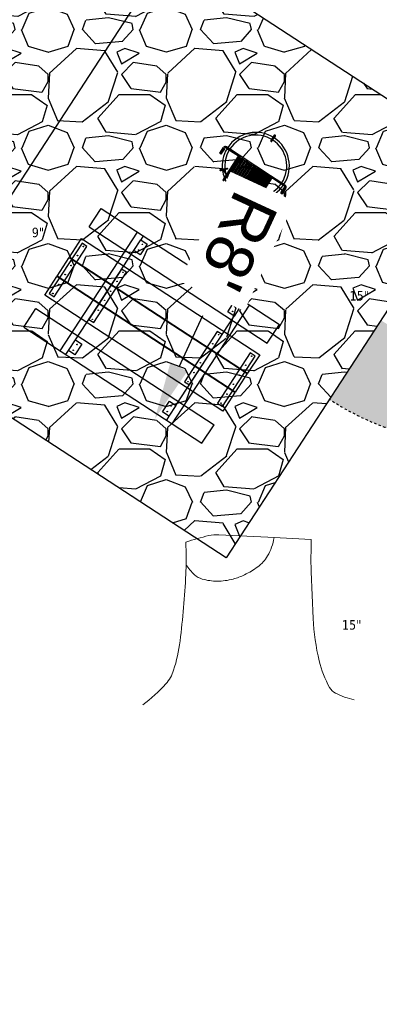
# Model space of a CAD drawing. Header units: feet. Extents: x 1133447 to 1140710, y 647622 to 649877.
# Tile 23 of 84: x 1134394 to 1134410, y 649022 to 649064. Entities that reach past the tile are written whole.
import ezdxf

# ---------------------------------------------------------------- set-up
doc = ezdxf.new("R2010")
doc.units = ezdxf.units.FT
doc.header["$MEASUREMENT"] = 0
doc.linetypes.add('RAD', pattern=[0.13, 0.08, -0.05])
for name, color, linetype, lineweight in [('-ANGLE-IRON', 8, 'Continuous', 25), ('V-SITE-VEGE', 8, 'Continuous', 18), ('V-SITE-VEGE-TEXT', 8, 'Continuous', 18)]:
    doc.layers.add(name, color=color, linetype=linetype, lineweight=lineweight)
for name, color, linetype in [('-BOLTS-LAGS-SCREWS', 7, 'Continuous'), ('-CONCRETE', 9, 'Continuous'), ('-HARDWARE', 7, 'Continuous'), ('-TIMBER', 5, 'Continuous'), ('C-CAMPSITE-PADS', 6, 'Continuous'), ('C-SWLK-GRVL', 6, 'RAD'), ('C-SWLK-GRVL-PATT', 8, 'Continuous'), ('G-TEXT-ST02', 2, 'Continuous'), ('G-XREF', 7, 'Continuous')]:
    doc.layers.add(name, color=color, linetype=linetype)
doc.styles.add('Normal', font='arial.ttf', dxfattribs={"height": 0.1})
doc.styles.add('SEI-Dim & Leader', font='tahoma.ttf')
doc.dimstyles.new('Plan', dxfattribs={"dimscale": 20, "dimtxt": 0.1, "dimasz": 0.12, "dimexe": 0.0625, "dimexo": 0.0625, "dimgap": 0.08, "dimtad": 0, "dimdec": 0, "dimzin": 0, "dimdsep": 46, "dimtxsty": 'Normal', "dimcen": 0, "dimclrd": 256, "dimclre": 256, "dimclrt": 256, "dimaunit": 1, "dimadec": 4, "dimazin": 0, "dimtfac": 1, "dimtdec": 0, "dimtofl": 0, "dimtmove": 0, "dimatfit": 3, "dimfxl": 1, "dimtfill": 1, "dimtolj": 1, "dimtzin": 0, "dimlwd": -1, "dimlwe": -1, "dimarcsym": 0})

# ---------------------------------------------------------------- blocks, each defined once
blk = doc.blocks.new('V-SITE-VEGE-Stump')
for points in [[(-0.122905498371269, -0.01429599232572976, 0.05261256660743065), (-0.09863241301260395, 0.007697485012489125, 0.1061947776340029), (-0.09053039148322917, 0.02191696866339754, 0.04486152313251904), (-0.08374707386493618, 0.05273626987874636, 0.02007395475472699), (-0.07764030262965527, 0.1228815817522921, 0.01167487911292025), (-0.07732468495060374, 0.1363966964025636, 0.007866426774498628), (-0.07764030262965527, 0.1564565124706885)], [(-0.07764030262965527, 0.1564565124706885, -0.02766804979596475), (-0.05341885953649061, 0.1633605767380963, -0.0679781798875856), (-0.04316680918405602, 0.1642506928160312), (0.008593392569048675, 0.1616126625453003), (0.05395851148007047, 0.1590945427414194)], [(0.01506844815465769, 0.161253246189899, -0.08286378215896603), (0.008147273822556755, 0.1419669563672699, -0.1113242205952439), (-0.002098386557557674, 0.130555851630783, -0.03931328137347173), (-0.01592715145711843, 0.1222882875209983, -0.04919659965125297), (-0.02797848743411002, 0.1177254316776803, -0.06600187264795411), (-0.0446681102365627, 0.1155126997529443, -0.07018691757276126), (-0.06035359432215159, 0.1177254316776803, -0.1148593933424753), (-0.06850904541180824, 0.1222766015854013, -0.0759377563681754), (-0.07734269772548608, 0.1331671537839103)], [(0.05395851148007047, 0.1590945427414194, 0.004334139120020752), (0.05376627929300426, 0.1369184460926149, 0.00834373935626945), (0.05395851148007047, 0.1253997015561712), (0.05605689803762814, 0.07623641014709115, 0.04625247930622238), (0.06241632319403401, 0.03170819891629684, 0.06962485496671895), (0.07334360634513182, 0.00381048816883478, 0.1497246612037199), (0.07941695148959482, -0.001975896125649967, 0.05852299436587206), (0.09922370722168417, -0.009139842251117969)]]:
    blk.add_lwpolyline(points, format="xyb")
blk = doc.blocks.new('C_XBASE-PACTOLA_02403811')
at = {"layer": 'V-SITE-VEGE', "xscale": 40.31522404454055, "yscale": 40.31522404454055, "zscale": 40.31522404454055}
blk.add_blockref('V-SITE-VEGE-Stump', (1134404.561, 649035.637), dxfattribs=at)
at = {"layer": 'V-SITE-VEGE-TEXT', "char_height": 0.4, "attachment_point": 7, "style": 'SEI-Dim & Leader'}
for s, insert in [('9"', (1134394.909671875, 649054.848)), ('15"', (1134408.362453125, 649052.166)), ('15"', (1134408.038594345, 649038.237))]:
    blk.add_mtext(s, dxfattribs=dict(at, insert=insert))
blk = doc.blocks.new('10FT_Precast Table')
at = {"layer": '-ANGLE-IRON'}
for p, q in [((-28.53399626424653, 27.12499979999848), (-28.53399626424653, 33.62500020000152)), ((-28.53399626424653, 33.62500020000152), (-24.53403626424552, 33.62500020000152)), ((-24.53403626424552, 33.62500020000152), (-24.53403626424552, 27.12499979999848)), ((28.46604333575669, 27.12499979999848), (28.46604333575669, 33.62500020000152)), ((28.46604333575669, 33.62500020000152), (32.4660033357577, 33.62500020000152)), ((32.4660033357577, 33.62500020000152), (32.4660033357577, 27.12499979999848)), ((-24.53403626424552, 27.12499979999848), (-28.53399626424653, 27.12499979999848)), ((32.4660033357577, 27.12499979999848), (28.46604333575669, 27.12499979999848)), ((-49.49999999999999, 15.84066587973), (-52.49999999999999, 15.84066587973)), ((-52.49999999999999, 15.84066587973), (-52.49999999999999, -14.65933416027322)), ((-49.49999999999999, -14.65933416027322), (-49.49999999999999, 15.84066587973)), ((-25.53399626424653, 15.8406658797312), (-28.53399626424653, 15.8406658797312)), ((-28.53399626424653, 15.8406658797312), (-28.53399626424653, -14.65933416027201)), ((-25.53399626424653, -14.65933416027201), (-25.53399626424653, 15.8406658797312)), ((32.4660033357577, 15.84066587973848), (29.4660033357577, 15.84066587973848)), ((29.4660033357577, 15.84066587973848), (29.4660033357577, -14.65933416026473)), ((32.4660033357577, -14.65933416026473), (32.4660033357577, 15.84066587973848)), ((52.50000000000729, 15.8406658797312), (49.50000000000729, 15.8406658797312)), ((49.50000000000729, 15.8406658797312), (49.50000000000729, -14.65933416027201)), ((52.50000000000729, -14.65933416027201), (52.50000000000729, 15.8406658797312)), ((-52.49999999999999, -14.65933416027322), (-49.49999999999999, -14.65933416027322)), ((-28.53399626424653, -14.65933416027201), (-25.53399626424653, -14.65933416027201)), ((29.4660033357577, -14.65933416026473), (32.4660033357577, -14.65933416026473)), ((49.50000000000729, -14.65933416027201), (52.50000000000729, -14.65933416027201)), ((-28.53399626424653, -33.62500019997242), (-28.53399626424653, -27.12499979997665)), ((-28.53399626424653, -27.12499979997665), (-24.53403626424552, -27.12499979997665)), ((-24.53403626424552, -27.12499979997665), (-24.53403626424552, -33.62500019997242)), ((28.46604333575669, -33.62500019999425), (28.46604333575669, -27.1249997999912)), ((28.46604333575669, -27.1249997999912), (32.4660033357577, -27.1249997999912)), ((32.4660033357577, -27.1249997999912), (32.4660033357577, -33.62500019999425)), ((-24.53403626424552, -33.62500019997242), (-28.53399626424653, -33.62500019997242)), ((32.4660033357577, -33.62500019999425), (28.46604333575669, -33.62500019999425))]:
    blk.add_line(p, q, dxfattribs=at)
at = {"layer": '-BOLTS-LAGS-SCREWS'}
for centre in [(-26.53401626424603, 32.12500020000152), (30.46602333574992, 32.12500020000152), (-26.53401626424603, 28.62499979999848), (30.46602333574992, 28.62499979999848), (-50.99999999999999, 14.84066987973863), (-27.03399626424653, 14.84066987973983), (30.9660033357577, 14.84066987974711), (51.00000000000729, 14.84066987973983), (-50.99999999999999, 9.340670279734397), (-27.03399626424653, 9.340670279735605), (30.9660033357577, 9.34067027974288), (51.00000000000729, 9.340670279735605), (-50.99999999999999, 3.340670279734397), (-27.03399626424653, 3.340670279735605), (30.9660033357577, 3.340670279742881), (51.00000000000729, 3.340670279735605), (-50.99999999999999, -2.159338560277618), (-27.03399626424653, -2.15933856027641), (30.9660033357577, -2.159338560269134), (51.00000000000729, -2.15933856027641), (-50.99999999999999, -8.159338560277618), (-27.03399626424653, -8.15933856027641), (30.9660033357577, -8.159338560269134), (51.00000000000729, -8.15933856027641), (-50.99999999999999, -13.65933816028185), (-27.03399626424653, -13.65933816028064), (30.9660033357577, -13.65933816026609), (51.00000000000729, -13.65933816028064), (-26.53401626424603, -28.62499979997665), (30.46602333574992, -28.6249997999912), (-26.53401626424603, -32.12500019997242), (30.46602333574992, -32.12500019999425)]:
    blk.add_circle(centre, 0.15625000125, dxfattribs=at)
at = {"layer": '-CONCRETE'}
for p, q in [((-32.03399630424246, -35.99999999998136), (-32.03399630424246, 35.99999999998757)), ((-28.53399626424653, 35.99999999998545), (-28.53399626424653, 33.62500020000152)), ((32.4660033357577, 36), (32.4660033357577, 33.62500020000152)), ((35.96600337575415, -35.99999999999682), (35.96600337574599, 35.99999999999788)), ((-28.53399626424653, -27.12499979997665), (-28.53399626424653, 27.12499979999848)), ((32.4660033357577, -27.1249997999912), (32.4660033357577, 27.12499979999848)), ((-28.53399626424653, -35.99999999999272), (-28.53399626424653, -33.62500019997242)), ((32.4660033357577, -33.62500019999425), (32.4660033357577, -36))]:
    blk.add_line(p, q, dxfattribs=at)
at = {"layer": '-TIMBER'}
for p, q in [((-53.99999999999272, 24.74999999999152), (-54, 35.99999999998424)), ((-54, 35.99999999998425), (54, 36.0000000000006)), ((54.00000000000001, 24.75000000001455), (54.00000000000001, 36)), ((-54, 24.74999999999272), (53.99999999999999, 24.74999999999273)), ((-53.99999999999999, 6.465667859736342), (-53.99999999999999, 17.71566785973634)), ((-53.99999999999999, 17.71566785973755), (54, 17.71566785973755)), ((54.00000000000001, 17.71566785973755), (54.00000000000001, 6.46566785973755)), ((-53.99999999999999, 6.46566785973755), (54, 6.46566785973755)), ((-53.99999999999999, -5.034336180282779), (-53.99999999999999, 6.215667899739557)), ((-53.99999999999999, 6.215667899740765), (54, 6.215667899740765)), ((54.00000000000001, 6.215667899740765), (54.00000000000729, -5.034336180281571)), ((54.00000000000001, -5.034336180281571), (-53.99999999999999, -5.034336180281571)), ((-53.99999999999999, -16.53433614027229), (-53.99999999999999, -5.28433614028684)), ((54.00000000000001, -5.284336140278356), (-53.99999999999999, -5.284336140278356)), ((54.00000000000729, -5.28433614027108), (54.00000000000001, -16.53433614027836)), ((54.00000000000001, -16.53433614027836), (-53.99999999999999, -16.53433614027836)), ((-54, -35.99999999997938), (-53.99999999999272, -24.74999999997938)), ((-54, -24.74999999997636), (53.99999999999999, -24.75000000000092)), ((54.00000000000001, -36), (54.00000000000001, -24.75)), ((-54, -35.99999999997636), (53.99999999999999, -36.00000000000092))]:
    blk.add_line(p, q, dxfattribs=at)
blk = doc.blocks.new('*X439')
at = {"color": 0}
for p, q in [((146.0622026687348, 353.5980429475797), (146.1426743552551, 353.6785146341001)), ((146.0622026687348, 352.8909361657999), (146.8122026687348, 353.6409361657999)), ((146.0622026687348, 352.5373827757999), (146.8122026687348, 353.2873827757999)), ((146.0622026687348, 351.8302759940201), (146.8122026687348, 352.5802759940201)), ((146.0622026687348, 351.4767226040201), (146.8122026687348, 352.2267226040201)), ((146.0622026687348, 350.7696158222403), (146.8122026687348, 351.5196158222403)), ((146.3246548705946, 350.6785146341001), (146.8122026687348, 351.1660624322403))]:
    blk.add_line(p, q, dxfattribs=at)
blk = doc.blocks.new('Pilot Rocks FS-30_18_PA')
at = {"layer": '-HARDWARE'}
for p, q in [((-8.817777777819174, 0.04421580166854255), (-17.86666666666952, 0.04421580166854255)), ((-17.86666666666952, 0.04421580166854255), (-12.77892653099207, 0.04421580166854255)), ((-10.20000000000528, 0.04421580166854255), (10.19999999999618, 0.04421580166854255)), ((8.817777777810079, 0.04421580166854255), (17.86666666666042, 0.04421580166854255)), ((12.77892653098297, 0.04421580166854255), (17.86666666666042, 0.04421580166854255)), ((-18.93333333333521, -4.555784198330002), (-18.93333333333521, -1.355784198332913)), ((-18.93333333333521, -1.355784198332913), (-18.86666666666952, -1.355784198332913)), ((-18.86666666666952, -1.355784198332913), (-18.86666666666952, -0.9557841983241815)), ((-18.86666666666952, -1.355784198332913), (-18.86666666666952, -0.9557841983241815)), ((-18.20000000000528, -1.355784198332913), (-18.20000000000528, -0.9557841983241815)), ((-18.20000000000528, -0.9557841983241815), (-18.20000000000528, -1.355784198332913)), ((-18.20000000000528, -1.355784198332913), (-18.13333333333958, -1.355784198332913)), ((-18.13333333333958, -1.355784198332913), (-18.13333333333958, -4.555784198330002)), ((-8.817777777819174, -0.6224508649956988), (-17.86666666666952, -0.6224508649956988)), ((-13.33940419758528, -0.6224508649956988), (-17.86666666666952, -0.6224508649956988)), ((-10.20000000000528, -0.6224508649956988), (10.19999999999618, -0.6224508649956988)), ((-10.20000000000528, -0.6224508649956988), (-10.20000000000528, -11.31238912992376)), ((-9.533333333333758, -0.6224508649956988), (-9.533333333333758, -11.31238912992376)), ((-8.817777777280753, -0.6224508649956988), (-8.817777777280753, -11.64572246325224)), ((-8.284444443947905, -0.6224508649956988), (-8.284444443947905, -11.64572246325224)), ((-7.502222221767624, -0.6224508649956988), (-7.502222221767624, -11.64572246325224)), ((-6.9688888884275, -0.6224508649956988), (-6.9688888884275, -11.64572246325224)), ((-6.18666666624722, -0.6224508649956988), (-6.18666666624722, -11.64572246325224)), ((-5.653333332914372, -0.6224508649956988), (-5.653333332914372, -11.64572246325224)), ((-4.871111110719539, -0.6224508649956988), (-4.871111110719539, -11.64572246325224)), ((-4.337777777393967, -0.6224508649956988), (-4.337777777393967, -11.64572246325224)), ((-3.555555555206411, -0.6224508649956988), (-3.555555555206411, -11.64572246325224)), ((-3.022222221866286, -0.6224508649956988), (-3.022222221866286, -11.64572246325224)), ((-2.23999999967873, -0.6224508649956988), (-2.23999999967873, -11.64572246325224)), ((-1.706666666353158, -0.6224508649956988), (-1.706666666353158, -11.64572246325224)), ((-0.9244444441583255, -0.6224508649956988), (-0.9244444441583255, -11.64572246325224)), ((-0.3911111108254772, -0.6224508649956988), (-0.3911111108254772, -11.64572246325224)), ((0.3911111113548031, -0.6224508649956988), (0.3911111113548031, -11.64572246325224)), ((0.9244444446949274, -0.6224508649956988), (0.9244444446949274, -11.64572246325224)), ((1.706666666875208, -0.6224508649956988), (1.706666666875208, -11.64572246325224)), ((2.240000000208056, -0.6224508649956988), (2.240000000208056, -11.64572246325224)), ((3.022222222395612, -0.6224508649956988), (3.022222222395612, -11.64572246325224)), ((3.555555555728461, -0.6224508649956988), (3.555555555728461, -11.64572246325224)), ((4.337777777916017, -0.6224508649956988), (4.337777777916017, -11.64572246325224)), ((4.871111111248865, -0.6224508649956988), (4.871111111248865, -11.64572246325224)), ((5.653333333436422, -0.6224508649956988), (5.653333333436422, -11.64572246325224)), ((6.18666666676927, -0.6224508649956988), (6.18666666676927, -11.64572246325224)), ((6.968888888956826, -0.6224508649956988), (6.968888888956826, -11.64572246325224)), ((7.502222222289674, -0.6224508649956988), (7.502222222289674, -11.64572246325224)), ((8.28444444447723, -0.6224508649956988), (8.28444444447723, -11.64572246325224)), ((8.817777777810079, -0.6224508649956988), (8.817777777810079, -11.64572246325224)), ((17.86666666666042, -0.6224508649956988), (8.817777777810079, -0.6224508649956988)), ((9.533333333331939, -0.6224508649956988), (9.533333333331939, -11.31238912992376)), ((10.19999999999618, -0.6224508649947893), (10.19999999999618, -11.31238912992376)), ((18.13333333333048, -4.555784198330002), (18.13333333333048, -1.355784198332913)), ((18.13333333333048, -1.355784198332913), (18.19999999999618, -1.355784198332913)), ((18.93333333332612, -4.555784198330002), (18.13333333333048, -4.555784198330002)), ((18.19999999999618, -1.355784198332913), (18.19999999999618, -0.9557841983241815)), ((18.19999999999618, -1.355784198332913), (18.19999999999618, -0.9557841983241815)), ((18.86666666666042, -1.355784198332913), (18.86666666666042, -0.9557841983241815)), ((18.86666666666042, -0.9557841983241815), (18.86666666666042, -1.355784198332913)), ((18.86666666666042, -1.355784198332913), (18.93333333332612, -1.355784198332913)), ((18.93333333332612, -1.355784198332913), (18.93333333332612, -4.555784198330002)), ((-10.20000000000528, -11.31238912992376), (-10.20000000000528, -14.84572246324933)), ((-10.20000000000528, -13.68324198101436), (-10.20000000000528, -14.84572246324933)), ((-9.533333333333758, -11.31238912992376), (-9.533333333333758, -14.84572246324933)), ((-9.533333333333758, -11.64572246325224), (9.533333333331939, -11.64572246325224)), ((-9.533333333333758, -12.31238912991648), (9.533333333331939, -12.31238912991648)), ((-9.533333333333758, -14.84572246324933), (-9.533333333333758, -14.47618734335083)), ((9.533333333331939, -11.31238912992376), (9.533333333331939, -14.84572246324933)), ((9.533333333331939, -14.47618734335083), (9.533333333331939, -14.84572246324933)), ((10.19999999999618, -11.31238912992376), (10.19999999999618, -14.84572246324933)), ((10.19999999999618, -14.84572246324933), (10.19999999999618, -13.68324198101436))]:
    blk.add_line(p, q, dxfattribs=at)
at = {"layer": '-HARDWARE', "flags": 128}
for points in [[(0.04426932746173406, 18.18944163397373, 1), (-0.6223972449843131, 18.18908719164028), (-0.6206959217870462, 14.98908764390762, 1), (0.04597065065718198, 14.98944208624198), (0.04426932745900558, 18.18944163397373)], [(-11.77825193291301, -8.933957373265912, -1), (-11.29140720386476, -9.3893985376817), (-13.47752479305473, -11.72625323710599, -1), (-13.96436952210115, -11.27081207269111), (-11.77825193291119, -8.93395737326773)], [(11.77825193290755, -8.933957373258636, 1), (11.29140720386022, -9.389398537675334), (13.47752479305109, -11.72625323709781, 1), (13.96436952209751, -11.27081207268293), (11.77825193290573, -8.933957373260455)]]:
    blk.add_lwpolyline(points, format="xyb", dxfattribs=at)
at = {"layer": '-HARDWARE'}
for points in [[(-18.93333333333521, -4.555784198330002), (-18.93333333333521, -1.355784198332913), (-18.13333333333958, -1.355784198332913), (-18.13333333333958, -4.555784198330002)], [(-7.502222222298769, -11.64572246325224), (-8.28444444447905, -11.64572246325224), (-8.28444444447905, -0.6224508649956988), (-7.502222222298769, -0.6224508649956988)], [(-6.186666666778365, -11.64572246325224), (-6.968888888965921, -11.64572246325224), (-6.968888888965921, -0.6224508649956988), (-6.186666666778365, -0.6224508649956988)], [(-4.87111111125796, -11.64572246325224), (-5.653333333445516, -11.64572246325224), (-5.653333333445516, -0.6224508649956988), (-4.87111111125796, -0.6224508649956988)], [(-3.555555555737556, -11.64572246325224), (-4.337777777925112, -11.64572246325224), (-4.337777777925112, -0.6224508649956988), (-3.555555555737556, -0.6224508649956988)], [(-2.240000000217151, -11.64572246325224), (-3.022222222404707, -11.64572246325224), (-3.022222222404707, -0.6224508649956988), (-2.240000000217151, -0.6224508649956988)], [(-0.9244444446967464, -11.64572246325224), (-1.706666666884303, -11.64572246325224), (-1.706666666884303, -0.6224508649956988), (-0.9244444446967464, -0.6224508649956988)], [(-0.3911111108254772, -11.64572246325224), (0.3911111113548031, -11.64572246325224), (0.3911111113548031, -0.6224508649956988), (-0.3911111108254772, -0.6224508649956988)], [(0.9244444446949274, -11.64572246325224), (1.706666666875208, -11.64572246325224), (1.706666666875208, -0.6224508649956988), (0.9244444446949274, -0.6224508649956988)], [(2.240000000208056, -11.64572246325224), (3.022222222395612, -11.64572246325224), (3.022222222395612, -0.6224508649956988), (2.240000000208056, -0.6224508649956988)], [(3.555555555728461, -11.64572246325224), (4.337777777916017, -11.64572246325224), (4.337777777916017, -0.6224508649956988), (3.555555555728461, -0.6224508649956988)], [(4.871111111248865, -11.64572246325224), (5.653333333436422, -11.64572246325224), (5.653333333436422, -0.6224508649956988), (4.871111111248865, -0.6224508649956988)], [(6.18666666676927, -11.64572246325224), (6.968888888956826, -11.64572246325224), (6.968888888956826, -0.6224508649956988), (6.18666666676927, -0.6224508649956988)], [(7.502222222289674, -11.64572246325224), (8.28444444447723, -11.64572246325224), (8.28444444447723, -0.6224508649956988), (7.502222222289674, -0.6224508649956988)], [(18.93333333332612, -4.555784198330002), (18.93333333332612, -1.355784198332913), (18.13333333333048, -1.355784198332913), (18.13333333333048, -4.555784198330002)]]:
    blk.add_lwpolyline(points, close=True, dxfattribs=at)
for centre, radius, start, end in [((0, 9.094947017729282e-13), 17.06666666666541, 0.1484403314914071, 179.8515596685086), ((0, 0), 15.73333333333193, 0.1610200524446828, 179.8389799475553), ((-17.86666666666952, -0.9557841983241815), 1, 90, 180), ((-17.86666666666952, -0.9557841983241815), 1, 90, 180), ((17.86666666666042, -0.9557841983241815), 1, 0, 90), ((17.86666666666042, -0.9557841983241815), 1, 0, 90), ((-17.86666666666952, -0.9557841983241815), 0.3333333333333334, 90, 180), ((-17.86666666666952, -0.9557841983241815), 0.3333333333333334, 90, 180), ((0, 9.094947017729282e-13), 17.06666666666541, 182.0901397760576, 220.7490543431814), ((0, 0), 15.73333333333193, 182.2673591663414, 220.2247561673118), ((0, 0), 15.73333333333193, 319.7752438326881, 357.7326408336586), ((0, 9.094947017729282e-13), 17.06666666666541, 319.2509456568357, 357.9098602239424), ((17.86666666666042, -0.9557841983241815), 0.3333333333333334, 0, 90), ((17.86666666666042, -0.9557841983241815), 0.3333333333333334, 0, 90), ((-9.094947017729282e-13, 1.818989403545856e-12), 17.06666666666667, 220.7490543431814, 233.2977773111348), ((-9.094947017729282e-13, 1.818989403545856e-12), 15.73333333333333, 220.2247561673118, 229.5860659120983), ((-9.866666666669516, -11.64572246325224), 0.3333333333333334, 0, 180), ((-9.866666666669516, -14.84572246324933), 0.3333333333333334, 180, 0), ((-9.866666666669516, -14.84572246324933), 0.3333333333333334, 180, 0), ((-9.094947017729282e-13, 1.818989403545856e-12), 15.73333333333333, 232.7040475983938, 307.2959524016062), ((-9.094947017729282e-13, 1.818989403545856e-12), 17.06666666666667, 236.0413981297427, 303.9586018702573), ((9.866666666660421, -11.64572246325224), 0.3333333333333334, 0, 180), ((9.866666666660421, -14.84572246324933), 0.3333333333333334, 180, 0), ((9.866666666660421, -14.84572246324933), 0.3333333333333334, 180, 0), ((-9.094947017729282e-13, 1.818989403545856e-12), 15.73333333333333, 310.4139340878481, 319.7752438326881), ((-6.821210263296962e-11, 6.548361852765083e-11), 17.06666666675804, 306.7022226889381, 319.2509456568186)]:
    blk.add_arc(centre, radius, start, end, dxfattribs=at)
at = {"layer": '-HARDWARE', "rotation": 180}
for p, xscale, yscale, zscale in [((137.6663495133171, 372.583162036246), 1.066666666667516, 1.066666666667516, 1.066666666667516), ((-137.6663495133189, 372.583162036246), -1.066666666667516, 1.066666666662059, 1.066666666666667)]:
    blk.add_blockref('*X439', p, dxfattribs=dict(at, xscale=xscale, yscale=yscale, zscale=zscale))
blk = doc.blocks.new('C_PBASE-PACTOLA_02403811')
at = {"layer": 'C-CAMPSITE-PADS'}
blk.add_lwpolyline([(1134376.326166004, 649058.7618932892), (1134387.247604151, 649075.5166594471), (1134414.055230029, 649058.0423583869), (1134403.133791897, 649041.2875922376)], close=True, dxfattribs=at)
at = {"layer": 'C-SWLK-GRVL', "flags": 128}
blk.add_lwpolyline([(1134396.422136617, 649009.8173778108), (1134429.829783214, 649010.9591222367, 0.403104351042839), (1134432.727291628, 649013.9456274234, -0.05765152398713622), (1134435.567253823, 649037.679906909, 0.4166443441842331), (1134433.321365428, 649041.3000230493), (1134411.366563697, 649046.3474417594, -0.08815083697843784), (1134407.502367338, 649047.9894985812)], format="xyb", dxfattribs=at)
at = {"layer": 'Defpoints'}
blk.add_lwpolyline([(1134389.729978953, 649050.0247427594), (1134400.651417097, 649066.7795089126)], dxfattribs=at)
at = {"layer": '-HARDWARE', "xscale": 0.08333333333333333, "yscale": 0.08333333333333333, "zscale": 0.08333333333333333, "rotation": 326.9020555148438}
blk.add_blockref('Pilot Rocks FS-30_18_PA', (1134404.392400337, 649057.8685303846), dxfattribs=at)
at = {"xscale": 0.08333333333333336, "yscale": 0.08333333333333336, "zscale": 0.08333333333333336, "rotation": 326.9020555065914}
blk.add_blockref('10FT_Precast Table', (1134399.981352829, 649051.1014665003), dxfattribs=at)
blk = doc.blocks.new('C_PHTCH-PACTOLA_02403811')
at = {"layer": 'C-SWLK-GRVL-PATT'}
h = blk.add_hatch(dxfattribs=at)
h.set_pattern_fill('GRAVEL', color=256, scale=5)
h.set_pattern_definition([(228.012787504, (3.6, 5), (-40.00000000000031, -45.00000000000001), [0.67268, -66.5954402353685]), (184.969740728, (3.15, 4.5), (59.99999999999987, 5.000000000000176), [1.15434, -114.27962380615]), (132.510447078, (2, 4.4), (50.00000000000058, -54.99999999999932), [0.8139400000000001, -80.5801629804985]), (267.273689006, (0.05, 3.15), (5.000000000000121, 100.0000000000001), [1.05119, -104.067790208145]), (292.833654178, (0, 2.1), (-24.99999999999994, 60.00000000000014), [1.030775, -102.0468656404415]), (357.273689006, (0.4, 1.15), (-100.0000000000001, 5.000000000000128), [1.05119, -104.067790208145]), (37.6942404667, (1.45, 1.1), (-64.99999999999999, -49.99999999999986), [1.390145, -137.62424274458]), (72.2553283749, (2.55, 1.95), (35.00000000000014, 110), [1.31244, -129.9316074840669]), (121.429565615, (2.95, 3.2), (-40.0000000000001, 64.99999999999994), [1.05475, -104.420365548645]), (175.236358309, (2.4, 4.1), (54.99999999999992, -5.00000000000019), [1.20416, -59.0038128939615]), (222.397437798, (1.2, 4.2), (-59.99999999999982, -54.99999999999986), [1.55724, -154.1668750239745]), (138.814074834, (5, 3.1), (-35.00000000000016, 30), [0.5315049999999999, -52.61922406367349]), (171.46923439, (4.600000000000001, 3.45), (64.99999999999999, -9.999999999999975), [1.011185, -100.107557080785]), (225, (3.6, 3.6), (-5.551115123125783e-16, -4.999999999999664), [0.707105, -6.3639628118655]), (203.198590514, (3.25, 4.2), (24.99999999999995, 9.999999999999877), [0.38079, -37.6980755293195]), (291.801409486, (2.9, 4.050000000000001), (-4.99999999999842, 15.00000000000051), [0.538515, -26.3873090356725]), (30.96375653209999, (3.1, 3.55), (15.00000000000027, 9.999999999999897), [0.874645, -28.2801144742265]), (161.565051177, (3.85, 4), (10.00000000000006, -4.999999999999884), [0.632455, -15.178933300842]), (16.389540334, (0, 4.050000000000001), (49.99999999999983, 15.00000000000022), [0.886, -87.714225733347]), (70.3461759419, (0.8500000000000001, 4.3), (-20.0000000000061, -55.00000000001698), [0.7433049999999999, -73.58703873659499]), (293.198590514, (3.85, 5), (-9.999999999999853, 24.99999999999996), [0.761575, -37.3172905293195]), (343.610459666, (4.149999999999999, 4.3), (-49.99999999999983, 15.00000000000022), [0.8859999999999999, -87.71422573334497]), (339.44395478, (0, 0.95), (-25.00000000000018, 10.00000000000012), [0.8543999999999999, -41.86561872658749]), (294.775140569, (0.8, 0.65), (-25.00000000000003, 55.00000000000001), [0.71589, -70.87321531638]), (66.8014094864, (3.9, 0), (9.999999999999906, 24.99999999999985), [0.761575, -37.3172905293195]), (17.3540246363, (4.2, 0.7000000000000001), (-64.99999999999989, -19.99999999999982), [0.838155, -82.97711807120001]), (69.44395478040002, (1.45, 0), (-10.00000000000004, -24.99999999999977), [0.4272, -42.29281872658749]), (101.309932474, (3.6, 0), (-4.999999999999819, 20.00000000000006), [0.25495, -25.240147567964]), (165.963756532, (3.55, 0.25), (14.99999999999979, -5.000000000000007), [1.030775, -19.5847531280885]), (186.009005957, (2.55, 0.5), (50.00000000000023, 4.999999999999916), [0.9552499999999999, -94.56961587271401]), (303.690067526, (3.1, 3.1), (-4.999999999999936, 9.999999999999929), [0.7211099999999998, -17.30664637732]), (353.157226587, (3.5, 2.5), (85.00000000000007, -10.00000000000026), [1.25897, -124.6378131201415]), (60.9453959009, (4.75, 2.35), (-19.99999999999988, -34.99999999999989), [0.51478, -50.963370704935]), (90, (5, 2.8), (-4.999999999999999, 5), [0.3, -4.699999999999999]), (120.256437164, (2.45, 0.65), (20.00000000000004, -35.00000000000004), [0.69462, -68.76759994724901]), (48.01278750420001, (2.1, 1.25), (40, 44.99999999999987), [1.34536, -65.92276023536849]), (0, (3, 2.25), (5, 5), [1.3, -3.7]), (325.3048464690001, (4.3, 2.25), (50.0000000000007, -34.99999999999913), [0.7905699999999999, -78.26637150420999]), (254.054604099, (4.95, 1.8), (-5.000000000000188, -20.00000000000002), [0.72801, -35.6725394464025]), (207.645975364, (4.75, 1.1), (-94.99999999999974, -50.00000000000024), [1.185325, -117.347370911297]), (175.42607874, (3.7, 0.55), (-64.99999999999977, 5.000000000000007), [1.253995, -124.1453670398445])])
edge = h.paths.add_edge_path(flags=16)
edge.add_arc((1134548.490387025, 649097.0318955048), 40.99999999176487, 248.796184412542, 254.9838623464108)
edge.add_line((1134537.86765222, 649057.4319270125), (1134546.132100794, 649055.2149796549))
edge.add_arc((1134546.909374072, 649058.112538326), 3.000000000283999, 254.9838623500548, 343.3819296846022)
edge.add_line((1134549.784071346, 649057.2545665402), (1134550.337651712, 649058.3434381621))
edge.add_arc((1134536.966462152, 649065.141326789), 15.00000000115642, 333.0512984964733, 411.0980064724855)
edge.add_arc((1134609.185327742, 649154.6367762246), 100.0000000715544, 220.8114317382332, 231.0980064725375, ccw=False)
edge.add_line((1134533.498860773, 649089.2796134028), (1134521.882953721, 649102.7313442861))
edge.add_arc((1134499.177013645, 649083.1241954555), 30.00000000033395, 40.81143173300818, 146.0651440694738)
edge.add_line((1134474.286828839, 649099.8716937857), (1134453.759212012, 649069.3634849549))
edge.add_arc((1134536.7264947, 649013.5384905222), 100.0000000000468, 146.065144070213, 183.5699678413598)
edge.add_line((1134436.920544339, 649007.3117520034), (1134439.167762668, 648971.2919705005))
edge.add_arc((1134459.128952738, 648972.5373182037), 19.99999999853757, 183.5699678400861, 214.657273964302)
edge.add_arc((1134426.226219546, 648949.7906668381), 19.99999999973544, -21.49407086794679, 34.65727396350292, ccw=False)
edge.add_line((1134444.835329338, 648942.4625679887), (1134443.399896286, 648938.8174027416))
edge.add_arc((1134452.704451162, 648935.1533533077), 9.999999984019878, 158.5059290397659, 247.8634065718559)
edge.add_line((1134448.93629179, 648925.8904717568), (1134482.502472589, 648912.2356799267))
edge.add_arc((1134486.270631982, 648921.4985614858), 9.999999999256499, 247.8634064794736, 321.8644980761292)
edge.add_line((1134494.136157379, 648915.3233278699), (1134501.197764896, 648924.3178464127))
edge.add_arc((1134540.525391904, 648893.4416783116), 50.00000002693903, 132.7699397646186, 141.8644980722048, ccw=False)
edge.add_line((1134506.572578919, 648930.1459899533), (1134521.070339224, 648943.5569414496))
edge.add_arc((1134504.093932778, 648961.9090972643), 24.99999997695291, 312.7699396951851, 341.1234729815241)
edge.add_arc((1135093.567282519, 648760.3570264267), 597.978384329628, 157.575895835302, 161.1234729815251, ccw=False)
edge.add_arc((1134536.182724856, 648990.3687366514), 4.99999999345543, 337.5758958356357, 399.4769718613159)
edge.add_line((1134540.042125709, 648993.5475768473), (1134535.556339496, 648998.9937289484))
edge.add_arc((1134531.696938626, 648995.8148887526), 5.000000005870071, 39.47697174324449, 129.4769716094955)
edge.add_line((1134528.51809844, 648999.6742896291), (1134515.801917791, 648989.2004602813))
edge.add_line((1134515.801917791, 648989.2004602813), (1134511.293630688, 648990.6693089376))
edge.add_line((1134511.293630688, 648990.6693089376), (1134527.518786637, 649004.0333463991))
edge.add_arc((1134525.611482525, 649006.3489869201), 3.000000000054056, 309.4769716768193, 399.4769716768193)
edge.add_line((1134527.927123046, 649008.2562910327), (1134522.621097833, 649014.6982878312))
edge.add_arc((1134511.042895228, 649005.1617672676), 15.00000000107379, 39.47697167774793, 71.57860019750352)
edge.add_line((1134515.782946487, 649019.393138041), (1134513.264941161, 649020.2318115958))
edge.add_line((1134513.264941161, 649020.2318115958), (1134514.528954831, 649024.0268438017))
edge.add_line((1134514.528954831, 649024.0268438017), (1134517.046960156, 649023.188170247))
edge.add_arc((1134511.042895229, 649005.1617672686), 18.99999999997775, 39.47697167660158, 71.57860019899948, ccw=False)
edge.add_line((1134525.708618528, 649017.2413599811), (1134538.525775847, 649001.6801662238))
edge.add_arc((1134542.385176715, 649004.8590064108), 4.999999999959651, 219.4769716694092, 336.078134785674)
edge.add_arc((1135093.567291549, 648760.3570231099), 597.9783939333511, 152.1483058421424, 156.0781347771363, ccw=False)
edge.add_arc((1134560.438019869, 649042.0592120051), 4.999999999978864, 332.1483058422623, 434.9838623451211)
edge.add_line((1134561.733475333, 649046.8884764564), (1134536.831287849, 649053.5685154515))
edge.add_arc((1134548.490387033, 649097.0318955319), 45.00000002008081, 248.7961844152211, 254.9838623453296, ccw=False)
edge.add_line((1134532.214487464, 649055.0784082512), (1134533.661234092, 649058.8076071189))
edge = h.paths.add_edge_path()
edge.add_line((1134601.857481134, 649091.7855040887), (1134597.711378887, 649094.5801124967))
edge.add_arc((1135093.567290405, 648760.3570236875), 597.9783926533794, 146.0187423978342, 150.7800618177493)
edge.add_arc((1134567.17752859, 649055.0383738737), 5.286670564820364, 257.3645220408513, 328.39940210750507, ccw=False)
edge.add_line((1134566.021082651, 649049.8797385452), (1134558.179472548, 649051.9832590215))
edge.add_arc((1134559.47492801, 649056.8125234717), 4.999999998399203, 159.6940240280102, 254.9838623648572, ccw=False)
edge.add_arc((1134536.966462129, 649065.1413267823), 19.00000002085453, 339.6940240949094, 411.0980064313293)
edge.add_arc((1134609.185327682, 649154.6367761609), 95.99999998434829, 220.8114317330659, 231.0980064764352, ccw=False)
edge.add_line((1134536.52631945, 649091.8938999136), (1134524.910412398, 649105.3456307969))
edge.add_arc((1134499.177013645, 649083.1241954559), 33.99999999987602, 40.811431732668, 112.67770225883)
edge.add_arc((1134484.911775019, 649117.2636589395), 3.000000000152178, 228.8203477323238, 292.67770225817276, ccw=False)
edge.add_line((1134482.93650839, 649115.0057125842), (1134470.117493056, 649126.2198732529))
edge.add_line((1134470.117493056, 649126.2198732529), (1134467.483804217, 649123.2092781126))
edge.add_line((1134467.483804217, 649123.2092781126), (1134477.860940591, 649114.1312895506))
edge.add_arc((1134475.88567396, 649111.8733431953), 3.000000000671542, -50.98707642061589, 48.82034771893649, ccw=False)
edge.add_arc((1134499.177013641, 649083.1241954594), 33.99999999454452, 129.0129235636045, 146.0651440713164)
edge.add_line((1134470.968137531, 649102.104693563), (1134450.907684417, 649072.2907849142))
edge.add_arc((1134448.418665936, 649073.9655347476), 3.000000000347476, 250.8568652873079, 326.06514406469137, ccw=False)
edge.add_line((1134447.434878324, 649071.1314278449), (1134442.571547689, 649072.8196084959))
edge.add_arc((1134449.130131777, 649091.713654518), 20.00000000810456, 234.0626253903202, 250.8568652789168, ccw=False)
edge.add_line((1134437.392119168, 649075.5204750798), (1134428.464585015, 649081.9918112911))
edge.add_line((1134428.464585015, 649081.9918112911), (1134426.116982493, 649078.7531754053))
edge.add_line((1134426.116982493, 649078.7531754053), (1134435.044516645, 649072.2818391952))
edge.add_arc((1134449.130131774, 649091.713654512), 24.00000000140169, 234.0626253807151, 250.8568652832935)
edge.add_line((1134441.259830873, 649069.0407992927), (1134444.032547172, 649068.0783218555))
edge.add_arc((1134443.048759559, 649065.2442149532), 3.000000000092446, -28.89664176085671, 70.85686528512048, ccw=False)
edge.add_arc((1134536.726494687, 649013.5384905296), 103.9999999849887, 151.1033582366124, 161.2127055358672)
edge.add_arc((1134435.427379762, 649047.9984573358), 3.000000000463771, 257.0526530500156, 341.21270553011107, ccw=False)
edge.add_line((1134434.755213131, 649045.0747282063), (1134412.262785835, 649050.2457472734))
edge.add_arc((1134414.055230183, 649058.0423582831), 7.999999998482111, 236.9020541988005, 257.0526530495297, ccw=False)
edge.add_line((1134409.686654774, 649051.3404519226), (1134407.502367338, 649047.9894985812))
edge.add_arc((1134414.055230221, 649058.0423582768), 12.00000000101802, 236.9020555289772, 257.0526530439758)
edge.add_line((1134411.366563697, 649046.3474417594), (1134433.321365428, 649041.3000230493))
edge.add_arc((1134432.649198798, 649038.3762939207), 2.999999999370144, -13.422447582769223, 77.05265305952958, ccw=False)
edge.add_arc((1134536.726494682, 649013.5384905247), 103.9999999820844, 166.5775524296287, 179.7756991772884)
edge.add_arc((1134429.727314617, 649013.9573717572), 3.000000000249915, 271.95738677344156, 359.7756991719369, ccw=False)
edge.add_line((1134429.829783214, 649010.9591222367), (1134395.691993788, 649010.0690074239))
edge.add_line((1134395.691993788, 649010.0690074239), (1134406.987773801, 649006.1761351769))
edge.add_line((1134406.987773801, 649006.1761351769), (1134430.013276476, 649006.9630579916))
edge.add_arc((1134430.115745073, 649003.964808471), 3.000000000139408, 3.5699678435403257, 91.95738676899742, ccw=False)
edge.add_line((1134433.109923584, 649004.1516106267), (1134435.175524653, 648971.0429009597))
edge.add_arc((1134459.128952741, 648972.5373182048), 24.00000000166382, 183.5699678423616, 214.6572739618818)
edge.add_arc((1134426.226219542, 648949.7906668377), 16.00000000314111, -21.49407086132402, 34.65727395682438, ccw=False)
edge.add_line((1134441.11350738, 648943.9281877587), (1134439.678074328, 648940.2830225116))
edge.add_arc((1134452.704451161, 648935.1533533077), 13.9999999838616, 158.5059290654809, 247.8634065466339)
edge.add_line((1134447.429028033, 648922.1853191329), (1134456.136823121, 648918.642970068))
edge.add_arc((1134455.006375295, 648915.8641055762), 3.000000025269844, -18.388473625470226, 67.86340650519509, ccw=False)
edge.add_arc((1134475.883044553, 648908.9240263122), 19.00000041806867, 161.6115263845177, 190.4898903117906)
edge.add_line((1134457.200590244, 648905.4648476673), (1134457.839190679, 648902.0158719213))
edge.add_line((1134457.839190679, 648902.0158719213), (1134461.772338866, 648902.7441200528))
edge.add_line((1134461.772338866, 648902.7441200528), (1134461.133738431, 648906.1930957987))
edge.add_arc((1134475.883044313, 648908.9240263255), 15.00000018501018, 164.7466039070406, 190.4898904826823, ccw=False)
edge.add_arc((1134464.305783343, 648912.081087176), 2.999999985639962, 67.8634065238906, 164.7466039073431, ccw=False)
edge.add_line((1134465.436231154, 648914.8599516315), (1134480.995208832, 648908.5305273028))
edge.add_arc((1134486.270631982, 648921.498561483), 13.9999999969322, 247.8634064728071, 321.8644980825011)
edge.add_line((1134497.282367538, 648912.8532344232), (1134504.343975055, 648921.8477529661))
edge.add_arc((1134540.525391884, 648893.4416783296), 45.99999999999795, 132.7699397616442, 141.8644980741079, ccw=False)
edge.add_line((1134509.288803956, 648927.2096450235), (1134525.152399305, 648941.8840432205))
edge.add_arc((1134504.780711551, 648963.9066302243), 30.00000000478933, 312.7699396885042, 322.9315985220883)
edge.add_arc((1134531.909871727, 648943.412517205), 4.000000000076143, 42.76993976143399, 142.9315985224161, ccw=False)
edge.add_line((1134534.846216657, 648946.1287422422), (1134542.540399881, 648937.811030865))
edge.add_arc((1134539.604054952, 648935.0948058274), 3.999999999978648, -47.2300602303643, 42.7699397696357, ccw=False)
edge.add_line((1134542.320279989, 648932.1584608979), (1134526.38641549, 648916.9091733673))
edge.add_line((1134526.38641549, 648916.9091733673), (1134521.286832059, 648900.3121323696))
edge.add_line((1134521.286832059, 648900.3121323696), (1134542.10752488, 648887.8942024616))
edge.add_line((1134542.10752488, 648887.8942024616), (1134549.894702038, 648886.1185365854))
edge.add_line((1134549.894702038, 648886.1185365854), (1134551.221944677, 648891.6030739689))
edge.add_arc((1134959.072848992, 648795.1471716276), 419.1015404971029, 164.2193477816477, 166.6941415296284, ccw=False)
edge.add_arc((1134590.557581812, 649043.6190399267), 138.9217900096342, 253.02220341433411, 255.4969971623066, ccw=False)
edge.add_arc((1134576.143964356, 648903.9869904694), 27.0124622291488, 163.0222034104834, 165.4969971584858, ccw=False)
edge.add_arc((1134569.636619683, 648986.5937934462), 77.17846351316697, 253.02220341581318, 255.49699716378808, ccw=False)
edge.add_arc((1134629.291471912, 648891.5182768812), 84.89630986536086, 163.0222034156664, 165.4969971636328, ccw=False)
edge.add_arc((1134528.955099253, 648842.3151432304), 76.4283760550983, 73.0222034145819, 75.49699716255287, ccw=False)
edge.add_arc((1134577.236120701, 648907.9216800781), 27.02287450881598, 161.4316114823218, 163.9064052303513, ccw=False)
edge.add_arc((1134516.829655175, 648782.0317656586), 138.9217900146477, 73.02220341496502, 75.49699716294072, ccw=False)
edge.add_arc((1134538.177323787, 648920.4382053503), 20.00000000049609, 343.9213237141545, 402.7699397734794)
edge.add_line((1134552.859048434, 648934.0193305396), (1134533.44635728, 648955.0052048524))
edge.add_arc((1135093.567288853, 648760.3570244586), 592.9783909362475, 146.0187423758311, 160.8370987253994, ccw=False)
h.paths.add_polyline_path([(1134532.503592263, 648914.2486780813), (1134529.531, 648901.903), (1134537.526000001, 648900.0259999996), (1134540.366, 648911.821), (1134540.991, 648911.66), (1134541.145, 648912.168)], flags=16)
h = blk.add_hatch(dxfattribs=at)
h.set_pattern_fill('GRAVEL', color=256, scale=5)
h.set_pattern_definition([(228.012787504, (14.17135873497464, 8.610460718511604), (-40.00000000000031, -45.00000000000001), [0.67268, -66.5954402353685]), (184.969740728, (13.72135873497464, 8.110460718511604), (59.99999999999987, 5.000000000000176), [1.15434, -114.27962380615]), (132.510447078, (12.57135873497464, 8.010460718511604), (50.00000000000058, -54.99999999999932), [0.8139400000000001, -80.5801629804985]), (267.273689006, (10.62135873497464, 6.760460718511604), (5.000000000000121, 100.0000000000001), [1.05119, -104.067790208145]), (292.833654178, (10.57135873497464, 5.710460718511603), (-24.99999999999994, 60.00000000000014), [1.030775, -102.0468656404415]), (357.273689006, (10.97135873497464, 4.760460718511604), (-100.0000000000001, 5.000000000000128), [1.05119, -104.067790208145]), (37.6942404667, (12.02135873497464, 4.710460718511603), (-64.99999999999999, -49.99999999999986), [1.390145, -137.62424274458]), (72.2553283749, (13.12135873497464, 5.560460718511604), (35.00000000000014, 110), [1.31244, -129.9316074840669]), (121.429565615, (13.52135873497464, 6.810460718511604), (-40.0000000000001, 64.99999999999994), [1.05475, -104.420365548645]), (175.236358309, (12.97135873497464, 7.710460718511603), (54.99999999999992, -5.00000000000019), [1.20416, -59.0038128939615]), (222.397437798, (11.77135873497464, 7.810460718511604), (-59.99999999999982, -54.99999999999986), [1.55724, -154.1668750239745]), (138.814074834, (15.57135873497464, 6.710460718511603), (-35.00000000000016, 30), [0.5315049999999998, -52.61922406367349]), (171.46923439, (15.17135873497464, 7.060460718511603), (64.99999999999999, -9.999999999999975), [1.011185, -100.107557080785]), (225, (14.17135873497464, 7.210460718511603), (-5.551115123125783e-16, -4.999999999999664), [0.707105, -6.3639628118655]), (203.198590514, (13.82135873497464, 7.810460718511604), (24.99999999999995, 9.999999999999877), [0.38079, -37.6980755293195]), (291.801409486, (13.47135873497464, 7.660460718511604), (-4.99999999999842, 15.00000000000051), [0.538515, -26.3873090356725]), (30.96375653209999, (13.67135873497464, 7.160460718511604), (15.00000000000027, 9.999999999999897), [0.874645, -28.2801144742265]), (161.565051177, (14.42135873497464, 7.610460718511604), (10.00000000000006, -4.999999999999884), [0.6324549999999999, -15.178933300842]), (16.389540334, (10.57135873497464, 7.660460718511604), (49.99999999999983, 15.00000000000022), [0.886, -87.714225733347]), (70.3461759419, (11.42135873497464, 7.910460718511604), (-20.0000000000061, -55.00000000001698), [0.7433049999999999, -73.58703873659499]), (293.198590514, (14.42135873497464, 8.610460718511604), (-9.999999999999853, 24.99999999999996), [0.761575, -37.3172905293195]), (343.610459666, (14.72135873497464, 7.910460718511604), (-49.99999999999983, 15.00000000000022), [0.8859999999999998, -87.71422573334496]), (339.44395478, (10.57135873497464, 4.560460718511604), (-25.00000000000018, 10.00000000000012), [0.8543999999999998, -41.86561872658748]), (294.775140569, (11.37135873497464, 4.260460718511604), (-25.00000000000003, 55.00000000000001), [0.71589, -70.87321531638]), (66.8014094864, (14.47135873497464, 3.610460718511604), (9.999999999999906, 24.99999999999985), [0.761575, -37.3172905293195]), (17.3540246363, (14.77135873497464, 4.310460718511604), (-64.99999999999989, -19.99999999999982), [0.838155, -82.97711807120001]), (69.44395478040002, (12.02135873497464, 3.610460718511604), (-10.00000000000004, -24.99999999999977), [0.4271999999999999, -42.29281872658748]), (101.309932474, (14.17135873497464, 3.610460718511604), (-4.999999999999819, 20.00000000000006), [0.25495, -25.240147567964]), (165.963756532, (14.12135873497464, 3.860460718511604), (14.99999999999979, -5.000000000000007), [1.030775, -19.5847531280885]), (186.009005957, (13.12135873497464, 4.110460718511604), (50.00000000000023, 4.999999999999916), [0.9552499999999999, -94.56961587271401]), (303.690067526, (13.67135873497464, 6.710460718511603), (-4.999999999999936, 9.999999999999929), [0.7211099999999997, -17.30664637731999]), (353.157226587, (14.07135873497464, 6.110460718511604), (85.00000000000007, -10.00000000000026), [1.25897, -124.6378131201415]), (60.9453959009, (15.32135873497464, 5.960460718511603), (-19.99999999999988, -34.99999999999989), [0.51478, -50.963370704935]), (90, (15.57135873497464, 6.410460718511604), (-4.999999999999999, 5), [0.3, -4.699999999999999]), (120.256437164, (13.02135873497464, 4.260460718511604), (20.00000000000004, -35.00000000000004), [0.69462, -68.76759994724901]), (48.01278750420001, (12.67135873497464, 4.860460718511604), (40, 44.99999999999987), [1.34536, -65.92276023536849]), (0, (13.57135873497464, 5.860460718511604), (5, 5), [1.3, -3.7]), (325.3048464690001, (14.87135873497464, 5.860460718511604), (50.0000000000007, -34.99999999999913), [0.7905699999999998, -78.26637150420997]), (254.054604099, (15.52135873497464, 5.410460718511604), (-5.000000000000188, -20.00000000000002), [0.72801, -35.6725394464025]), (207.645975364, (15.32135873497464, 4.710460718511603), (-94.99999999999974, -50.00000000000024), [1.185325, -117.347370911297]), (175.42607874, (14.27135873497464, 4.160460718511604), (-64.99999999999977, 5.000000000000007), [1.253995, -124.1453670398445])])
h.paths.add_polyline_path([(1134414.055230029, 649058.0423583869), (1134403.133791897, 649041.2875922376), (1134376.326166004, 649058.7618932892), (1134387.247604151, 649075.5166594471)])
blk = doc.blocks.new('*D470')
at = {"layer": 'Defpoints', "color": 0, "transparency": 16777216}
blk.add_point((1134400.123295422, 649047.1719713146), dxfattribs=at)
at = {"layer": 'G-TEXT-ST02', "transparency": 16777216}
blk.add_line((1134402.139641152, 649051.5279269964), (1134401.131468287, 649049.3499491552), dxfattribs=at)
blk.add_solid([(1134400.76847198, 649049.517977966), (1134401.494464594, 649049.1819203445), (1134400.123295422, 649047.1719713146)], dxfattribs=at)
at = {"layer": 'G-TEXT-ST02', "transparency": 16777216, "insert": (1134403.60032271, 649054.6834692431), "char_height": 2, "attachment_point": 5, "rotation": 245.16086506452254, "style": 'Normal', "bg_fill": 3, "box_fill_scale": 1.25, "bg_fill_color": 256, "bg_fill_true_color": 13158600, "bg_fill_transparency": 0}
blk.add_mtext("\\A1;R8'", dxfattribs=at)
at = {"layer": 'Defpoints', "color": 0, "transparency": 16777216}
blk.add_point((1134403.483871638, 649054.4318974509), dxfattribs=at)

msp = doc.modelspace()

# ---------------------------------------------------------------- block references
at = {"layer": 'G-XREF'}
msp.add_blockref('C_XBASE-PACTOLA_02403811', (0, 0), dxfattribs=at)

# ---------------------------------------------------------------- next in the draw order: block references
for name in ['C_PBASE-PACTOLA_02403811', 'C_PHTCH-PACTOLA_02403811']:
    msp.add_blockref(name, (0, 0), dxfattribs=at)

# ---------------------------------------------------------------- next in the draw order: dimensions: what is measured, and where the dimension line sits
at = {"layer": 'G-TEXT-ST02'}
dim = msp.add_radius_dim(center=(1134403.483871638, 649054.4318974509), mpoint=(1134400.123295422, 649047.1719713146), dimstyle='Plan', override={"dimpost": "'"}, dxfattribs=at)
dim.commit()
dim.dimension.update_dxf_attribs({"geometry": '*D470', "text_midpoint": (1134403.60032271, 649054.6834692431), "dimtype": 164})

doc.saveas('drawing.dxf')
